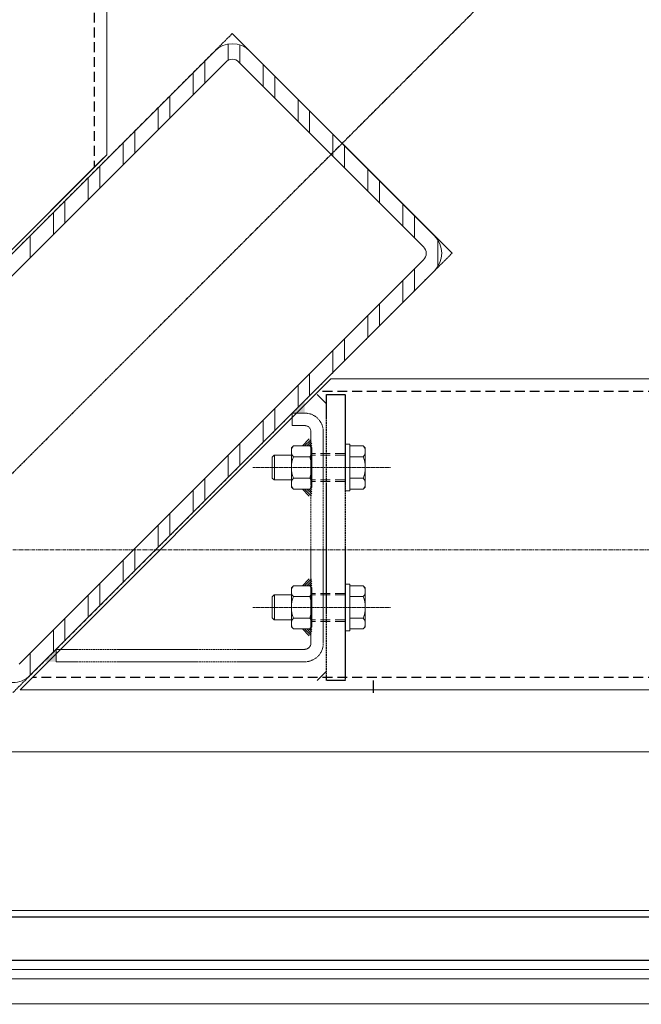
# Model space of a CAD drawing. Header units: inches. Extents: x -647532 to 3008597, y -136987 to 2557681.
# Tile 48 of 153: x 45655 to 46055, y 36270 to 36903. Entities that reach past the tile are written whole.
import ezdxf
from ezdxf import colors
from ezdxf.entities.mleader import LeaderData, LeaderLine
from ezdxf.enums import TextEntityAlignment as Align
from ezdxf.math import Vec2, Vec3

# ---------------------------------------------------------------- set-up
doc = ezdxf.new("R2010")
doc.units = ezdxf.units.IN
doc.header["$MEASUREMENT"] = 0
for name, pattern in [('BIAL-IT1I-KGD-001-IN-DWG-141 LEVEL 2 - OVERALL FIRE EXIT PLAN$0$CENTER', [2, 1.25, -0.25, 0.25, -0.25]), ('BIAL-IT1I-KGD-001-IN-DWG-141 LEVEL 2 - OVERALL FIRE EXIT PLAN$0$DASHED', [0.75, 0.5, -0.25]), ('BIAL-IT1I-KGD-001-IN-DWG-141 LEVEL 2 - OVERALL FIRE EXIT PLAN$0$HIDDEN', [9.525, 6.35, -3.175]), ('CENTER', [2, 1.25, -0.25, 0.25, -0.25]), ('DASHED2', [0.375, 0.25, -0.125])]:
    doc.linetypes.add(name, pattern=pattern)
for name, color, linetype, lineweight in [('ANNO-GRID', 8, 'DASHED2', 5), ('FURN', 8, 'Continuous', 5), ('FURN-HATCH', 8, 'Continuous', 5), ('YD-EXTERNAL 1', 8, 'Continuous', 5)]:
    doc.layers.add(name, color=color, linetype=linetype, lineweight=lineweight)
doc.layers.add('ARCH', color=8, linetype='Continuous')
doc.styles.add('ARIAL', font='arial.ttf')
doc.styles.get("Standard").update_dxf_attribs({"font": 'arial.ttf'})

# ---------------------------------------------------------------- blocks, each defined once
blk = doc.blocks.new('BIAL-IT1I-KGD-001-IN-DWG-141 LEVEL 2 - OVERALL FIRE EXIT PLAN$0$A$C258E6B3D')
for p, q in [((12345.52, 2476.44), (12345.52, 694.21)), ((12545.52, 494.21), (12545.52, 2476.44)), ((12585.52, 167.94), (12585.52, 2476.44)), ((12687.52, 2476.44), (12687.52, 276.03)), ((12725.52, 191.35), (12725.52, 2476.44)), ((12731.52, 2476.44), (12731.52, 191.35)), ((12747.52, 172.55), (12747.52, 2476.44)), ((12264.68, 772.23), (12123.26, 630.81)), ((12134.57, 642.12), (12253.36, 760.91)), ((12273.27, 763.09), (12256.08, 763.09)), ((12275.99, 760.91), (12536.21, 500.7)), ((12141.64, 635.05), (12260.43, 753.84)), ((12254.69, 748.09), (12240.54, 748.09)), ((12268.92, 753.84), (12529.14, 493.63)), ((12288.81, 748.09), (12274.67, 748.09)), ((12247.19, 740.59), (12233.04, 740.59)), ((12296.31, 740.59), (12282.17, 740.59)), ((12232.19, 725.59), (12218.04, 725.59)), ((12311.31, 725.59), (12297.17, 725.59)), ((12224.69, 718.09), (12210.54, 718.09)), ((12318.81, 718.09), (12304.67, 718.09)), ((12389.91, 716.39), (12388.66, 715.14)), ((12415.13, 716.39), (12389.91, 716.39)), ((12415.13, 716.39), (12416.38, 715.14)), ((12479.91, 716.39), (12478.66, 715.14)), ((12479.91, 716.39), (12505.13, 716.39)), ((12505.13, 716.39), (12506.38, 715.14)), ((12388.66, 715.14), (12388.66, 706.39)), ((12395.59, 715.14), (12395.59, 706.39)), ((12409.45, 715.14), (12409.45, 706.39)), ((12416.38, 715.14), (12416.38, 706.39)), ((12478.66, 715.14), (12478.66, 706.39)), ((12485.59, 715.14), (12485.59, 706.39)), ((12499.45, 715.14), (12499.45, 706.39)), ((12506.38, 715.14), (12506.38, 706.39)), ((12387.52, 706.39), (12387.52, 703.39)), ((12417.52, 706.39), (12387.52, 706.39)), ((12387.52, 703.39), (12417.52, 703.39)), ((12417.52, 703.39), (12417.52, 706.39)), ((12477.52, 703.39), (12477.52, 706.39)), ((12477.52, 706.39), (12507.52, 706.39)), ((12507.52, 703.39), (12477.52, 703.39)), ((12507.52, 706.39), (12507.52, 703.39)), ((12209.69, 703.09), (12195.54, 703.09)), ((12333.81, 703.09), (12319.67, 703.09)), ((12202.19, 695.59), (12188.04, 695.59)), ((12341.31, 695.59), (12327.17, 695.59)), ((12345.52, 694.21), (12545.52, 494.21)), ((12361.52, 691.39), (12355.52, 685.39)), ((12533.52, 691.39), (12539.52, 685.39)), ((12187.19, 680.59), (12173.04, 680.59)), ((12356.31, 680.59), (12342.17, 680.59)), ((12389.91, 681.89), (12388.66, 680.64)), ((12388.66, 670.14), (12388.66, 680.64)), ((12415.13, 681.89), (12389.91, 681.89)), ((12395.59, 670.14), (12395.59, 680.64)), ((12409.45, 670.14), (12409.45, 680.64)), ((12415.13, 681.89), (12416.38, 680.64)), ((12416.38, 670.14), (12416.38, 680.64)), ((12479.91, 681.89), (12478.66, 680.64)), ((12478.66, 670.14), (12478.66, 680.64)), ((12479.91, 681.89), (12505.13, 681.89)), ((12485.59, 670.14), (12485.59, 680.64)), ((12499.45, 670.14), (12499.45, 680.64)), ((12505.13, 681.89), (12506.38, 680.64)), ((12506.38, 670.14), (12506.38, 680.64)), ((12179.69, 673.09), (12165.54, 673.09)), ((12363.81, 673.09), (12349.67, 673.09)), ((12367.52, 669.39), (12375.52, 669.39)), ((12389.91, 668.89), (12388.66, 670.14)), ((12415.13, 668.89), (12389.91, 668.89)), ((12394.52, 668.89), (12394.52, 657.64)), ((12410.52, 668.89), (12410.52, 657.64)), ((12415.13, 668.89), (12416.38, 670.14)), ((12479.91, 668.89), (12478.66, 670.14)), ((12479.91, 668.89), (12505.13, 668.89)), ((12484.52, 668.89), (12484.52, 657.64)), ((12500.52, 668.89), (12500.52, 657.64)), ((12505.13, 668.89), (12506.38, 670.14)), ((12164.69, 658.09), (12150.54, 658.09)), ((12378.81, 658.09), (12364.67, 658.09)), ((12410.52, 657.89), (12394.52, 657.89)), ((12395.77, 656.39), (12394.52, 657.64)), ((12409.27, 656.39), (12395.77, 656.39)), ((12410.52, 657.64), (12409.27, 656.39)), ((12484.52, 657.89), (12500.52, 657.89)), ((12484.52, 657.64), (12485.77, 656.39)), ((12485.77, 656.39), (12499.27, 656.39)), ((12499.27, 656.39), (12500.52, 657.64)), ((12157.19, 650.59), (12143.04, 650.59)), ((12386.31, 650.59), (12372.17, 650.59)), ((12142.19, 635.59), (12130.62, 635.59)), ((12401.31, 635.59), (12387.17, 635.59)), ((12140.53, 628.09), (12130.11, 628.09)), ((12408.81, 628.09), (12394.67, 628.09)), ((12401.86, 366.35), (12141.64, 626.56)), ((12394.78, 359.28), (12134.57, 619.49)), ((12155.11, 613.09), (12140.97, 613.09)), ((12423.81, 613.09), (12409.67, 613.09)), ((12162.61, 605.59), (12148.47, 605.59)), ((12431.31, 605.59), (12417.17, 605.59)), ((12177.61, 590.59), (12163.47, 590.59)), ((12446.31, 590.59), (12432.17, 590.59)), ((12185.11, 583.09), (12170.97, 583.09)), ((12453.81, 583.09), (12439.67, 583.09)), ((12200.11, 568.09), (12185.97, 568.09)), ((12468.81, 568.09), (12454.67, 568.09)), ((12207.61, 560.59), (12193.47, 560.59)), ((12476.31, 560.59), (12462.17, 560.59)), ((8558.52, 549.96), (12201.27, 549.96)), ((12201.27, 549.96), (12401.27, 349.96)), ((12203.27, 547.96), (12403.27, 347.96)), ((12222.61, 545.59), (12208.47, 545.59)), ((12491.31, 545.59), (12477.17, 545.59)), ((12230.11, 538.09), (12215.97, 538.09)), ((12498.81, 538.09), (12484.67, 538.09)), ((12245.11, 523.09), (12230.97, 523.09)), ((12513.81, 523.09), (12499.67, 523.09)), ((12252.61, 515.59), (12238.47, 515.59)), ((12521.31, 515.59), (12507.17, 515.59)), ((12519.52, 517.39), (12527.52, 517.39)), ((12267.61, 500.59), (12253.47, 500.59)), ((12536.31, 500.59), (12522.17, 500.59))]:
    blk.add_line(p, q)
at = {"linetype": 'BIAL-IT1I-KGD-001-IN-DWG-141 LEVEL 2 - OVERALL FIRE EXIT PLAN$0$HIDDEN', "lineweight": -3}
for p, q in [((12353.52, 2476.44), (12353.52, 686.21)), ((12537.52, 2476.44), (12537.52, 502.21)), ((8547.52, 541.96), (12209.27, 541.96))]:
    blk.add_line(p, q, dxfattribs=at)
at = {"lineweight": -3, "ltscale": 1000}
for p, q in [((12691.52, 276.03), (12691.52, 2476.44)), ((12719.52, 244.94), (12719.52, 2476.44))]:
    blk.add_line(p, q, dxfattribs=at)
at = {"linetype": 'BIAL-IT1I-KGD-001-IN-DWG-141 LEVEL 2 - OVERALL FIRE EXIT PLAN$0$CENTER'}
for p, q in [((11989.4, 906.08), (12756.28, 139.2)), ((12010.58, 884.9), (12777.46, 118.03)), ((12264.68, 772.23), (12547.52, 489.39)), ((12123.26, 630.81), (12406.1, 347.96))]:
    blk.add_line(p, q, dxfattribs=at)
at = {"linetype": 'BIAL-IT1I-KGD-001-IN-DWG-141 LEVEL 2 - OVERALL FIRE EXIT PLAN$0$CENTER', "ltscale": 0.5}
for p, q in [((12402.52, 732.56), (12402.52, 643.94)), ((12492.52, 732.56), (12492.52, 643.94))]:
    blk.add_line(p, q, dxfattribs=at)
at = {"linetype": 'BIAL-IT1I-KGD-001-IN-DWG-141 LEVEL 2 - OVERALL FIRE EXIT PLAN$0$DASHED', "lineweight": -3}
for p, q in [((12539.52, 721.39), (12547.52, 721.39)), ((12355.52, 691.39), (12355.52, 703.39)), ((12355.52, 703.39), (12539.52, 703.39)), ((12539.52, 703.39), (12539.52, 691.39)), ((12539.52, 691.39), (12355.52, 691.39))]:
    blk.add_line(p, q, dxfattribs=at)
at = {"linetype": 'BIAL-IT1I-KGD-001-IN-DWG-141 LEVEL 2 - OVERALL FIRE EXIT PLAN$0$HIDDEN'}
for p, q in [((12393.52, 703.39), (12393.52, 681.89)), ((12394.52, 703.39), (12394.52, 681.89)), ((12410.52, 703.39), (12410.52, 681.89)), ((12411.52, 703.39), (12411.52, 681.89)), ((12483.52, 703.39), (12483.52, 681.89)), ((12484.52, 703.39), (12484.52, 681.89)), ((12500.52, 703.39), (12500.52, 681.89)), ((12501.52, 703.39), (12501.52, 681.89)), ((12388.66, 675.89), (12383.78, 680.77)), ((12388.66, 677.3), (12384.72, 681.24)), ((12388.66, 678.71), (12385.77, 681.61)), ((12388.66, 680.13), (12386.91, 681.89)), ((12389.12, 681.09), (12388.32, 681.89)), ((12415.92, 681.09), (12416.72, 681.89)), ((12416.38, 675.89), (12422.38, 681.89)), ((12416.38, 677.3), (12420.96, 681.89)), ((12416.38, 678.71), (12419.55, 681.89)), ((12416.38, 680.13), (12418.13, 681.89)), ((12478.66, 675.89), (12472.66, 681.89)), ((12478.66, 677.3), (12474.08, 681.89)), ((12478.66, 678.71), (12475.49, 681.89)), ((12478.66, 680.13), (12476.91, 681.89)), ((12479.12, 681.09), (12478.32, 681.89)), ((12505.92, 681.09), (12506.72, 681.89)), ((12506.38, 680.13), (12508.13, 681.89)), ((12506.38, 678.71), (12509.27, 681.61)), ((12506.38, 677.3), (12510.32, 681.24)), ((12506.38, 675.89), (12511.26, 680.77))]:
    blk.add_line(p, q, dxfattribs=at)
at = {"linetype": 'BIAL-IT1I-KGD-001-IN-DWG-141 LEVEL 2 - OVERALL FIRE EXIT PLAN$0$DASHED'}
for p, q in [((12379.52, 689.39), (12515.52, 689.39)), ((12379.52, 681.39), (12515.52, 681.39)), ((12367.52, 669.39), (12367.52, 677.39)), ((12375.52, 669.39), (12375.52, 677.39)), ((12519.52, 677.39), (12519.52, 517.39)), ((12527.52, 677.39), (12527.52, 517.39))]:
    blk.add_line(p, q, dxfattribs=at)
for centre, radius, start, end in [((12264.68, 749.6), 16, 45, 135), ((12264.68, 749.6), 6, 45, 135), ((12392.13, 710.96), 5.42, 50.31666, 129.68334), ((12402.52, 696.56), 19.82, 69.54522, 110.45478), ((12412.91, 710.96), 5.42, 50.31666, 129.68334), ((12482.13, 710.96), 5.42, 50.31666, 129.68334), ((12492.52, 696.56), 19.82, 69.54522, 110.45478), ((12502.91, 710.96), 5.42, 50.31666, 129.68334), ((12392.13, 676.46), 5.42, 50.31666, 129.68334), ((12402.52, 662.06), 19.82, 69.54522, 110.45478), ((12412.91, 676.46), 5.42, 50.31666, 129.68334), ((12482.13, 676.46), 5.42, 50.31666, 129.68334), ((12492.52, 662.06), 19.82, 69.54522, 110.45478), ((12502.91, 676.46), 5.42, 50.31666, 129.68334), ((12392.13, 674.31), 5.42, 230.31666, 309.68334), ((12402.52, 688.71), 19.82, 249.54522, 290.45478), ((12412.91, 674.31), 5.42, 230.31666, 309.68334), ((12482.13, 674.31), 5.42, 230.31666, 309.68334), ((12492.52, 688.71), 19.82, 249.54522, 290.45478), ((12502.91, 674.31), 5.42, 230.31666, 309.68334), ((12145.88, 630.81), 16, 135, 225), ((12145.88, 630.81), 6, 135, 225), ((12524.89, 489.39), 16, 315, 45)]:
    blk.add_arc(centre, radius, start, end)
for centre, radius, start, end in [((12379.52, 677.39), 12, 90, 180), ((12515.52, 677.39), 12, 0, 90), ((12379.52, 677.39), 4, 90, 180), ((12515.52, 677.39), 4, 0, 90)]:
    blk.add_arc(centre, radius, start, end, dxfattribs=at)
for points in [[(12367.52, 669.39), (12367.52, 677.39), (12359.52, 677.39)], [(12527.52, 509.39), (12519.52, 517.39), (12527.52, 517.39)]]:
    blk.add_solid(points)
blk = doc.blocks.new('_TagSlot')
at = {"color": 0, "linetype": 'ByBlock', "lineweight": -2, "transparency": 16777216}
for p, q in [((-4, 4), (4, 4)), ((-4, -4), (4, -4))]:
    blk.add_line(p, q, dxfattribs=at)
for centre, start, end in [((-4, 0), 90, 270), ((4, 0), 270, 90)]:
    blk.add_arc(centre, 4, start, end, dxfattribs=at)
at = {"layer": 'FURN', "color": 0, "transparency": 16777216, "style": 'ARIAL'}
blk.add_attdef('M-01', text='', height=2.5, dxfattribs=at).set_placement((0, -1.5), align=Align.CENTER)
blk = doc.blocks.new('_DotSmall')
at = {"color": 0, "linetype": 'ByBlock', "const_width": 0.5}
blk.add_lwpolyline([(-0.0625, 0, 1), (0.0625, 0, 1)], format="xyb", close=True, dxfattribs=at)
blk = doc.blocks.new('ARCH')
at = {"layer": 'ANNO-GRID', "linetype": 'CENTER', "ltscale": 2}
blk.add_lwpolyline([(44334.09, 36562.363), (158043.141, 36562.363)], dxfattribs=at)
at = {"layer": 'YD-EXTERNAL 1', "rotation": 269.9999999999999}
blk.add_blockref('BIAL-IT1I-KGD-001-IN-DWG-141 LEVEL 2 - OVERALL FIRE EXIT PLAN$0$A$C258E6B3D', (45160.642, 49017.883), dxfattribs=at)
at = {"layer": 'FURN-HATCH', "linetype": 'Continuous'}
ml = blk.add_multileader_block('Standard', dxfattribs=at)
ml.set_content('_TagSlot', color=256, scale=-11.71875)
ml.set_attribute('M-01', 'VNR1', width=0)
ml.set_leader_properties(color=256, linetype='ByLayer', lineweight=-1)
ml.set_arrow_properties(name='DOTSMALL')
ml.build(insert=Vec2(0, 0))
ml.multileader.update_dxf_attribs({"dogleg_length": 115.809, "arrow_head_size": 28.235})
ctx = ml.context
ctx.base_point, ctx.char_height, ctx.arrow_head_size, ctx.landing_gap_size, ctx.plane_origin = Vec3(101476.346, 52296.962), 200, 28.235, 4, Vec3(100757.024, 52076.672)
notes = []
notes.append((ctx, [(0, (0, 0, 0), (0, 0), (1, 0), 1, [])]))
ctx.block.insert, ctx.block.rotation, ctx.block.scale = Vec3(101570.096, 52296.962), 3.1415927, Vec3(-11.71875, 11.71875, 11.71875)
ml = blk.add_multileader_block('Standard', dxfattribs=at)
ml.set_content('_TagSlot', color=256, scale=-11.71875)
ml.set_attribute('M-01', 'VNR1', width=0)
ml.set_leader_properties(color=256, linetype='ByLayer', lineweight=-1)
ml.set_arrow_properties(name='DOTSMALL')
ml.build(insert=Vec2(0, 0))
ml.multileader.update_dxf_attribs({"dogleg_length": 115.809, "arrow_head_size": 28.235})
ctx = ml.context
ctx.base_point, ctx.char_height, ctx.arrow_head_size, ctx.landing_gap_size, ctx.plane_origin = Vec3(97954.669, 52254.917), 200, 28.235, 4, Vec3(97235.347, 52034.627)
notes.append((ctx, [(0, (0, 0, 0), (0, 0), (1, 0), 1, [])]))
ctx.block.insert, ctx.block.rotation, ctx.block.scale = Vec3(98048.419, 52254.917), 3.1415927, Vec3(-11.71875, 11.71875, 11.71875)
ml = blk.add_multileader_block('Standard', dxfattribs=at)
ml.set_content('_TagSlot', color=256, scale=-11.71875)
ml.set_attribute('M-01', 'VNR1', width=0)
ml.set_leader_properties(color=256, linetype='ByLayer', lineweight=-1)
ml.set_arrow_properties(name='DOTSMALL')
ml.build(insert=Vec2(0, 0))
ml.multileader.update_dxf_attribs({"dogleg_length": 115.809, "arrow_head_size": 28.235})
ctx = ml.context
ctx.base_point, ctx.char_height, ctx.arrow_head_size, ctx.landing_gap_size, ctx.plane_origin = Vec3(99751.234, 51693.272), 200, 28.235, 4, Vec3(99031.911, 51472.982)
notes.append((ctx, [(0, (0, 0, 0), (0, 0), (1, 0), 1, [])]))
ctx.block.insert, ctx.block.rotation, ctx.block.scale = Vec3(99844.984, 51693.272), 3.1415927, Vec3(-11.71875, 11.71875, 11.71875)
for ctx, leaders in notes:
    for number, flags, end, landing, length, lines in leaders:
        leader = LeaderData()
        leader.index, (leader.has_last_leader_line, leader.has_dogleg_vector, leader.attachment_direction) = number, flags
        leader.last_leader_point, leader.dogleg_vector, leader.dogleg_length = Vec3(end), Vec3(landing), length
        for number, points, colour, breaks in lines:
            line = LeaderLine()
            line.index, line.vertices, line.color, line.breaks = number, Vec3.list(points), colors.encode_raw_color(colour), breaks
            leader.lines.append(line)
        ctx.leaders.append(leader)

msp = doc.modelspace()

# ---------------------------------------------------------------- block references
at = {"layer": 'ARCH'}
msp.add_blockref('ARCH', (0, 0), dxfattribs=at)

doc.saveas('drawing.dxf')
